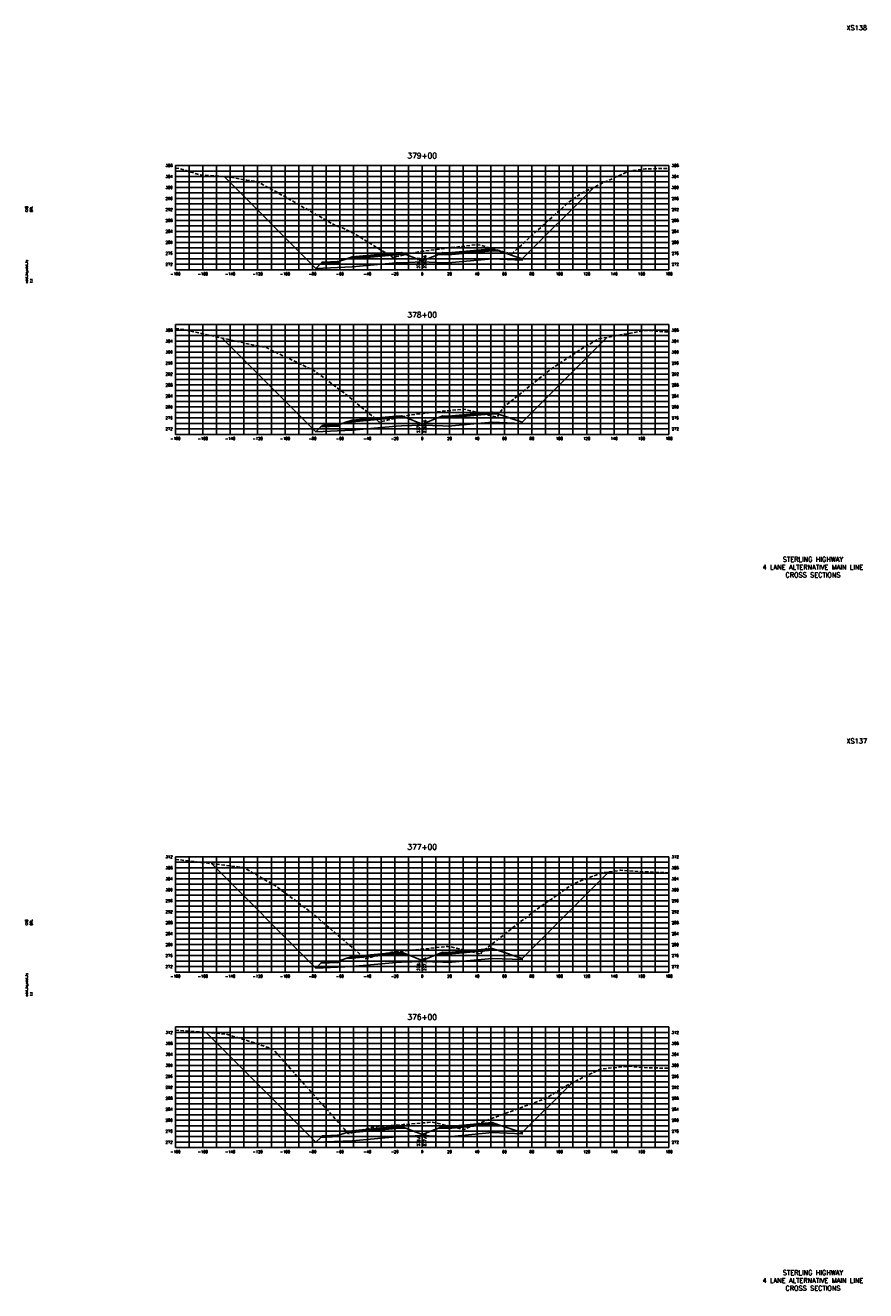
# Model space of a CAD drawing. Extents: x 37 to 9410, y 16 to 8218.
# Tile 86 of 110: x 5877 to 6490, y 4176 to 5098. Entities that reach past the tile are written whole.
import ezdxf
from ezdxf.enums import TextEntityAlignment as Align

# ---------------------------------------------------------------- set-up
doc = ezdxf.new("R2010")
doc.units = 0
doc.header["$LTSCALE"] = 20
doc.header["$MEASUREMENT"] = 0
doc.linetypes.add('HIDDEN_050%', pattern=[0.1875, 0.125, -0.0625])
for name, color, linetype in [('S-AT-TXT175', 6, 'Continuous'), ('S-AT-TXT80', 1, 'Continuous'), ('XDATUM', 3, 'Continuous'), ('XEG', 1, 'HIDDEN_050%'), ('XFG', 2, 'Continuous'), ('XGRID', 251, 'Continuous'), ('XGRIDT', 2, 'Continuous'), ('XREF-BORDER', 7, 'Continuous')]:
    doc.layers.add(name, color=color, linetype=linetype)
doc.styles.add('L100', font='simplex.shx', dxfattribs={"height": 2})
doc.styles.add('L175', font='ROMANSM.shx', dxfattribs={"height": 3.5})
doc.styles.add('L80', font='ROMANSM.shx', dxfattribs={"height": 1.6})

# ---------------------------------------------------------------- blocks, each defined once
blk = doc.blocks.new('03025_00_att1')
at = {"layer": 'S-AT-TXT175', "style": 'L175'}
for tag, p in [('NUM', (32.402, 20.822)), ('LINE1', (30.64, 1.444)), ('LINE2', (30.64, 1.161)), ('LINE3', (30.64, 0.877))]:
    blk.add_attdef(tag, text='', height=0.175, dxfattribs=at).set_placement(p, align=Align.CENTER)
at = {"layer": 'S-AT-TXT80', "style": 'L80'}
for tag, p in [('DESIGNED', (2.094, 14.201)), ('CHECKED', (2.265, 14.201)), ('DRAFTED', (2.436, 14.201)), ('PCTB', (2.094, 11.605)), ('PSCALE', (2.265, 11.605)), ('PVIEW', (2.436, 11.605))]:
    blk.add_attdef(tag, p, '', height=0.08, rotation=90, dxfattribs=at)

msp = doc.modelspace()

# ---------------------------------------------------------------- linework, layer by layer
at = {"layer": 'XDATUM', "flags": 128}
for points in [[(6021.53, 4987.9), (6088.46, 4920.97), (6115.05, 4922.03), (6147.05, 4924.97), (6151.05, 4925.13), (6166.05, 4925.73), (6181.05, 4925.13), (6185.05, 4924.97), (6217.05, 4927.92), (6239.05, 4927.04), (6239.05, 4927.92), (6291.17, 4980.05)], [(6020.26, 4870.16), (6088.46, 4801.96), (6115.05, 4803.03), (6147.05, 4805.97), (6151.05, 4806.13), (6166.05, 4806.73), (6181.05, 4806.13), (6185.05, 4805.97), (6217.05, 4808.92), (6239.05, 4808.04), (6239.05, 4808.92), (6300.82, 4870.69)], [(6012.38, 4487.04), (6088.46, 4410.96), (6115.05, 4412.03), (6147.05, 4414.97), (6151.05, 4415.13), (6166.05, 4415.73), (6181.05, 4415.13), (6185.05, 4414.97), (6217.05, 4417.92), (6239.05, 4417.04), (6239.05, 4417.92), (6302.18, 4481.05)], [(6008.38, 4364.05), (6088.46, 4283.96), (6115.05, 4285.03), (6147.05, 4287.97), (6151.05, 4288.13), (6166.05, 4288.73), (6181.05, 4288.13), (6185.05, 4287.97), (6217.05, 4290.92), (6239.05, 4290.04), (6239.05, 4290.92), (6275.34, 4327.21)]]:
    msp.add_lwpolyline(points, dxfattribs=at)
at = {"layer": 'XEG', "flags": 128}
for points in [[(5986.05, 4994.15), (5989.41, 4993.8), (6003.29, 4989.28), (6025.56, 4987.59), (6038.13, 4985.24), (6045.97, 4984.18), (6072.98, 4969.3), (6102.52, 4952.31), (6107.83, 4950.48), (6115.96, 4946.62), (6116.35, 4946.38), (6123.25, 4942.23), (6144.8, 4928.92), (6147.37, 4929.64), (6162.35, 4932.85), (6166.05, 4933.5), (6166.4, 4933.56), (6166.83, 4933.64), (6168.78, 4933.87), (6186.3, 4936.04), (6205.93, 4938.24), (6206.2, 4938.27), (6208.6, 4937.87), (6208.61, 4937.87), (6209.46, 4937.64), (6231.34, 4931.52), (6233.91, 4933.88), (6272.19, 4968.73), (6282.07, 4975.65), (6297.92, 4983.3), (6316.91, 4991.93), (6328.75, 4993.57), (6346.05, 4993.93)], [(5986.05, 4877.3), (5992.88, 4876.26), (6042.11, 4865.3), (6050.81, 4863.67), (6052.5, 4863.29), (6054.99, 4861.85), (6087.07, 4846.63), (6108.74, 4830.47), (6131.93, 4811.56), (6134.64, 4808.95), (6151.85, 4812.88), (6152.12, 4812.95), (6152.18, 4812.96), (6156.35, 4814.05), (6156.63, 4814.08), (6166.05, 4815.17), (6166.98, 4815.27), (6175.93, 4816.31), (6176.17, 4816.34), (6195.03, 4818.32), (6195.8, 4818.4), (6195.9, 4818.39), (6198.34, 4817.96), (6218.67, 4812.99), (6220.65, 4812.56), (6224.59, 4818.62), (6225.23, 4819.59), (6226.52, 4820.72), (6259.95, 4847.61), (6282.52, 4862.41), (6294.52, 4869.54), (6312.29, 4872.8), (6329.09, 4875.81), (6340.45, 4874.92), (6346.05, 4874.67)], [(5986.05, 4490.16), (6000.08, 4488.56), (6001.46, 4488.35), (6003.35, 4488.12), (6035.81, 4484.25), (6059.53, 4470.53), (6084.73, 4451.8), (6115.43, 4425.54), (6123.57, 4418.47), (6124.48, 4417.58), (6125.33, 4417.8), (6141.93, 4422.3), (6141.98, 4422.3), (6145.83, 4422.77), (6146.01, 4422.79), (6163.88, 4424.46), (6164.62, 4424.54), (6165.45, 4424.64), (6166.05, 4424.7), (6184.57, 4426.73), (6184.78, 4426.68), (6188, 4426.2), (6189.93, 4425.69), (6190.42, 4425.57), (6190.49, 4425.55), (6208.96, 4421.14), (6209.07, 4422.21), (6237.88, 4444.81), (6241.93, 4447.64), (6247.48, 4452.19), (6276.28, 4472.43), (6297.32, 4480.41), (6310.64, 4482.17), (6328.86, 4481.06), (6344.99, 4480.37), (6346.05, 4480.26)], [(5986.05, 4365.54), (5988.64, 4365.38), (6011.24, 4363.85), (6022.82, 4362.8), (6037.5, 4358.36), (6057, 4351.98), (6072.37, 4334.78), (6109.12, 4293.72), (6112.24, 4290.11), (6128.98, 4294.59), (6129.37, 4294.72), (6133.04, 4295.28), (6133.06, 4295.28), (6133.19, 4295.29), (6135.33, 4295.45), (6151.58, 4296.69), (6152.49, 4296.77), (6166.05, 4297.99), (6170.48, 4298.39), (6172.42, 4298.6), (6172.77, 4298.56), (6175.41, 4298.13), (6177.86, 4297.6), (6188.48, 4295.06), (6196.44, 4293.16), (6203.15, 4296.13), (6255.79, 4315.75), (6262.07, 4319.43), (6270.04, 4324.63), (6296.25, 4337.41), (6316.93, 4339.3), (6330.43, 4338.23), (6346.05, 4337.91)]]:
    msp.add_lwpolyline(points, dxfattribs=at)
at = {"layer": 'XFG', "flags": 128}
for points in [[(6088.46, 4920.97), (6088.46, 4920.97), (6021.53, 4987.9)], [(6239.05, 4927.92), (6239.05, 4927.92), (6291.17, 4980.05)], [(6166.05, 4926.47), (6154.1, 4931.25), (6151.05, 4931.13), (6147.05, 4930.97), (6115.05, 4928.03), (6110.48, 4927.85), (6105.05, 4926.04), (6105.05, 4925.04), (6092.01, 4924.51), (6088.46, 4920.97), (6115.05, 4922.03), (6147.05, 4924.97), (6151.05, 4925.13), (6166.05, 4925.73), (6166.05, 4926.47)], [(6151.05, 4931.47), (6147.05, 4931.31), (6115.05, 4928.37), (6115.05, 4929.37), (6110.48, 4927.85), (6115.05, 4928.03), (6147.05, 4930.97), (6151.05, 4931.13), (6154.1, 4931.25), (6151.05, 4932.47), (6151.05, 4931.47)], [(6151.05, 4932.47), (6147.05, 4932.31), (6115.05, 4929.37), (6115.05, 4929.03), (6147.05, 4931.97), (6151.05, 4932.13), (6151.05, 4932.47)], [(6151.05, 4932.13), (6147.05, 4931.97), (6115.05, 4929.03), (6115.05, 4928.37), (6147.05, 4931.31), (6151.05, 4931.47), (6151.05, 4932.13)], [(6166.05, 4926.47), (6178, 4931.25), (6181.05, 4931.13), (6185.05, 4930.97), (6217.05, 4933.92), (6221.62, 4933.73), (6239.05, 4927.92), (6239.05, 4927.04), (6217.05, 4927.92), (6185.05, 4924.97), (6181.05, 4925.13), (6166.05, 4925.73)], [(6181.05, 4932.47), (6178, 4931.25), (6181.05, 4931.13), (6185.05, 4930.97), (6217.05, 4933.92), (6221.62, 4933.73), (6217.05, 4935.26), (6217.05, 4934.26), (6185.05, 4931.31), (6181.05, 4931.47), (6181.05, 4932.47)], [(6181.05, 4932.47), (6181.05, 4932.13), (6185.05, 4931.97), (6217.05, 4934.92), (6217.05, 4935.26), (6185.05, 4932.31), (6181.05, 4932.47)], [(6181.05, 4932.13), (6181.05, 4931.47), (6185.05, 4931.31), (6217.05, 4934.26), (6217.05, 4934.92), (6185.05, 4931.97), (6181.05, 4932.13)], [(6105.05, 4926.04), (6104.05, 4926), (6104.05, 4925.66), (6094.05, 4925.26), (6094.05, 4925.6), (6093.05, 4925.56), (6092.01, 4924.51), (6105.05, 4925.04), (6105.05, 4926.04)], [(6104.05, 4926), (6094.05, 4925.6), (6094.05, 4925.26), (6104.05, 4925.66), (6104.05, 4926)], [(6088.46, 4801.96), (6088.46, 4801.96), (6020.26, 4870.16)], [(6239.05, 4808.92), (6239.05, 4808.92), (6300.82, 4870.69)], [(6181.05, 4813.47), (6178, 4812.25), (6181.05, 4812.13), (6185.05, 4811.97), (6217.05, 4814.92), (6221.62, 4814.73), (6217.05, 4816.26), (6217.05, 4815.26), (6185.05, 4812.31), (6181.05, 4812.47), (6181.05, 4813.47)], [(6181.05, 4813.47), (6181.05, 4813.13), (6185.05, 4812.97), (6217.05, 4815.92), (6217.05, 4816.26), (6185.05, 4813.31), (6181.05, 4813.47)], [(6181.05, 4813.13), (6181.05, 4812.47), (6185.05, 4812.31), (6217.05, 4815.26), (6217.05, 4815.92), (6185.05, 4812.97), (6181.05, 4813.13)], [(6166.05, 4807.47), (6154.1, 4812.25), (6151.05, 4812.13), (6147.05, 4811.97), (6115.05, 4809.03), (6110.48, 4808.85), (6105.05, 4807.04), (6105.05, 4806.04), (6092.01, 4805.51), (6088.46, 4801.96), (6115.05, 4803.03), (6147.05, 4805.97), (6151.05, 4806.13), (6166.05, 4806.73), (6166.05, 4807.47)], [(6105.05, 4807.04), (6104.05, 4807), (6104.05, 4806.66), (6094.05, 4806.26), (6094.05, 4806.6), (6093.05, 4806.56), (6092.01, 4805.51), (6105.05, 4806.04), (6105.05, 4807.04)], [(6104.05, 4807), (6094.05, 4806.6), (6094.05, 4806.26), (6104.05, 4806.66), (6104.05, 4807)], [(6151.05, 4812.47), (6147.05, 4812.31), (6115.05, 4809.37), (6115.05, 4810.37), (6110.48, 4808.85), (6115.05, 4809.03), (6147.05, 4811.97), (6151.05, 4812.13), (6154.1, 4812.25), (6151.05, 4813.47), (6151.05, 4812.47)], [(6151.05, 4813.47), (6147.05, 4813.31), (6115.05, 4810.37), (6115.05, 4810.03), (6147.05, 4812.97), (6151.05, 4813.13), (6151.05, 4813.47)], [(6151.05, 4813.13), (6147.05, 4812.97), (6115.05, 4810.03), (6115.05, 4809.37), (6147.05, 4812.31), (6151.05, 4812.47), (6151.05, 4813.13)], [(6166.05, 4807.47), (6178, 4812.25), (6181.05, 4812.13), (6185.05, 4811.97), (6217.05, 4814.92), (6221.62, 4814.73), (6239.05, 4808.92), (6239.05, 4808.04), (6217.05, 4808.92), (6185.05, 4805.97), (6181.05, 4806.13), (6166.05, 4806.73)], [(6088.46, 4410.96), (6088.46, 4410.96), (6012.38, 4487.04)], [(6239.05, 4417.92), (6239.05, 4417.92), (6302.18, 4481.05)], [(6166.05, 4416.47), (6154.1, 4421.25), (6151.05, 4421.13), (6147.05, 4420.97), (6115.05, 4418.03), (6110.48, 4417.85), (6105.05, 4416.04), (6105.05, 4415.04), (6092.01, 4414.51), (6088.46, 4410.96), (6115.05, 4412.03), (6147.05, 4414.97), (6151.05, 4415.13), (6166.05, 4415.73), (6166.05, 4416.47)], [(6151.05, 4421.47), (6147.05, 4421.31), (6115.05, 4418.37), (6115.05, 4419.37), (6110.48, 4417.85), (6115.05, 4418.03), (6147.05, 4420.97), (6151.05, 4421.13), (6154.1, 4421.25), (6151.05, 4422.47), (6151.05, 4421.47)], [(6151.05, 4422.47), (6147.05, 4422.31), (6115.05, 4419.37), (6115.05, 4419.03), (6147.05, 4421.97), (6151.05, 4422.13), (6151.05, 4422.47)], [(6151.05, 4422.13), (6147.05, 4421.97), (6115.05, 4419.03), (6115.05, 4418.37), (6147.05, 4421.31), (6151.05, 4421.47), (6151.05, 4422.13)], [(6166.05, 4416.47), (6178, 4421.25), (6181.05, 4421.13), (6185.05, 4420.97), (6217.05, 4423.92), (6221.62, 4423.73), (6239.05, 4417.92), (6239.05, 4417.04), (6217.05, 4417.92), (6185.05, 4414.97), (6181.05, 4415.13), (6166.05, 4415.73)], [(6181.05, 4422.47), (6178, 4421.25), (6181.05, 4421.13), (6185.05, 4420.97), (6217.05, 4423.92), (6221.62, 4423.73), (6217.05, 4425.26), (6217.05, 4424.26), (6185.05, 4421.31), (6181.05, 4421.47), (6181.05, 4422.47)], [(6181.05, 4422.47), (6181.05, 4422.13), (6185.05, 4421.97), (6217.05, 4424.92), (6217.05, 4425.26), (6185.05, 4422.31), (6181.05, 4422.47)], [(6181.05, 4422.13), (6181.05, 4421.47), (6185.05, 4421.31), (6217.05, 4424.26), (6217.05, 4424.92), (6185.05, 4421.97), (6181.05, 4422.13)], [(6105.05, 4416.04), (6104.05, 4416), (6104.05, 4415.66), (6094.05, 4415.26), (6094.05, 4415.6), (6093.05, 4415.56), (6092.01, 4414.51), (6105.05, 4415.04), (6105.05, 4416.04)], [(6104.05, 4416), (6094.05, 4415.6), (6094.05, 4415.26), (6104.05, 4415.66), (6104.05, 4416)], [(6088.46, 4283.96), (6088.46, 4283.96), (6008.38, 4364.05)], [(6239.05, 4290.92), (6239.05, 4290.92), (6275.34, 4327.21)], [(6166.05, 4289.47), (6154.1, 4294.25), (6151.05, 4294.13), (6147.05, 4293.97), (6115.05, 4291.03), (6110.48, 4290.85), (6105.05, 4289.04), (6105.05, 4288.04), (6092.01, 4287.51), (6088.46, 4283.96), (6115.05, 4285.03), (6147.05, 4287.97), (6151.05, 4288.13), (6166.05, 4288.73), (6166.05, 4289.47)], [(6151.05, 4294.47), (6147.05, 4294.31), (6115.05, 4291.37), (6115.05, 4292.37), (6110.48, 4290.85), (6115.05, 4291.03), (6147.05, 4293.97), (6151.05, 4294.13), (6154.1, 4294.25), (6151.05, 4295.47), (6151.05, 4294.47)], [(6151.05, 4295.47), (6147.05, 4295.31), (6115.05, 4292.37), (6115.05, 4292.03), (6147.05, 4294.97), (6151.05, 4295.13), (6151.05, 4295.47)], [(6151.05, 4295.13), (6147.05, 4294.97), (6115.05, 4292.03), (6115.05, 4291.37), (6147.05, 4294.31), (6151.05, 4294.47), (6151.05, 4295.13)], [(6166.05, 4289.47), (6178, 4294.25), (6181.05, 4294.13), (6185.05, 4293.97), (6217.05, 4296.92), (6221.62, 4296.73), (6239.05, 4290.92), (6239.05, 4290.04), (6217.05, 4290.92), (6185.05, 4287.97), (6181.05, 4288.13), (6166.05, 4288.73)], [(6181.05, 4295.47), (6178, 4294.25), (6181.05, 4294.13), (6185.05, 4293.97), (6217.05, 4296.92), (6221.62, 4296.73), (6217.05, 4298.26), (6217.05, 4297.26), (6185.05, 4294.31), (6181.05, 4294.47), (6181.05, 4295.47)], [(6181.05, 4295.47), (6181.05, 4295.13), (6185.05, 4294.97), (6217.05, 4297.92), (6217.05, 4298.26), (6185.05, 4295.31), (6181.05, 4295.47)], [(6181.05, 4295.13), (6181.05, 4294.47), (6185.05, 4294.31), (6217.05, 4297.26), (6217.05, 4297.92), (6185.05, 4294.97), (6181.05, 4295.13)], [(6105.05, 4289.04), (6104.05, 4289), (6104.05, 4288.66), (6094.05, 4288.26), (6094.05, 4288.6), (6093.05, 4288.56), (6092.01, 4287.51), (6105.05, 4288.04), (6105.05, 4289.04)], [(6104.05, 4289), (6094.05, 4288.6), (6094.05, 4288.26), (6104.05, 4288.66), (6104.05, 4289)]]:
    msp.add_lwpolyline(points, dxfattribs=at)
at = {"layer": 'XGRID'}
for p, q in [((5986.05, 4920), (5986.05, 4996)), ((5986.05, 4996), (6346.05, 4996)), ((5986.05, 4992), (6346.05, 4992)), ((5996.05, 4920), (5996.05, 4996)), ((6006.05, 4920), (6006.05, 4996)), ((6016.05, 4920), (6016.05, 4996)), ((6026.05, 4920), (6026.05, 4996)), ((6036.05, 4920), (6036.05, 4996)), ((6046.05, 4920), (6046.05, 4996)), ((6056.05, 4920), (6056.05, 4996)), ((6066.05, 4920), (6066.05, 4996)), ((6076.05, 4920), (6076.05, 4996)), ((6086.05, 4920), (6086.05, 4996)), ((6096.05, 4920), (6096.05, 4996)), ((6106.05, 4920), (6106.05, 4996)), ((6116.05, 4920), (6116.05, 4996)), ((6126.05, 4920), (6126.05, 4996)), ((6136.05, 4920), (6136.05, 4996)), ((6146.05, 4920), (6146.05, 4996)), ((6156.05, 4920), (6156.05, 4996)), ((6166.05, 4920), (6166.05, 4996)), ((6176.05, 4920), (6176.05, 4996)), ((6186.05, 4920), (6186.05, 4996)), ((6196.05, 4920), (6196.05, 4996)), ((6206.05, 4920), (6206.05, 4996)), ((6216.05, 4920), (6216.05, 4996)), ((6226.05, 4920), (6226.05, 4996)), ((6236.05, 4920), (6236.05, 4996)), ((6246.05, 4920), (6246.05, 4996)), ((6256.05, 4920), (6256.05, 4996)), ((6266.05, 4920), (6266.05, 4996)), ((6276.05, 4920), (6276.05, 4996)), ((6286.05, 4920), (6286.05, 4996)), ((6296.05, 4920), (6296.05, 4996)), ((6306.05, 4920), (6306.05, 4996)), ((6316.05, 4920), (6316.05, 4996)), ((6326.05, 4920), (6326.05, 4996)), ((6336.05, 4920), (6336.05, 4996)), ((6346.05, 4920), (6346.05, 4996)), ((5986.05, 4988), (6346.05, 4988)), ((5986.05, 4984), (6346.05, 4984)), ((5986.05, 4980), (6346.05, 4980)), ((5986.05, 4976), (6346.05, 4976)), ((5986.05, 4972), (6346.05, 4972)), ((5986.05, 4968), (6346.05, 4968)), ((5986.05, 4964), (6346.05, 4964)), ((5986.05, 4960), (6346.05, 4960)), ((5986.05, 4956), (6346.05, 4956)), ((5986.05, 4952), (6346.05, 4952)), ((5986.05, 4948), (6346.05, 4948)), ((5986.05, 4944), (6346.05, 4944)), ((5986.05, 4940), (6346.05, 4940)), ((5986.05, 4936), (6346.05, 4936)), ((5986.05, 4932), (6346.05, 4932)), ((5986.05, 4928), (6346.05, 4928)), ((5986.05, 4924), (6346.05, 4924)), ((5986.05, 4920), (6346.05, 4920)), ((5986.05, 4800), (5986.05, 4880)), ((5986.05, 4880), (6346.05, 4880)), ((5986.05, 4876), (6346.05, 4876)), ((5986.05, 4872), (6346.05, 4872)), ((5996.05, 4800), (5996.05, 4880)), ((6006.05, 4800), (6006.05, 4880)), ((6016.05, 4800), (6016.05, 4880)), ((6026.05, 4800), (6026.05, 4880)), ((6036.05, 4800), (6036.05, 4880)), ((6046.05, 4800), (6046.05, 4880)), ((6056.05, 4800), (6056.05, 4880)), ((6066.05, 4800), (6066.05, 4880)), ((6076.05, 4800), (6076.05, 4880)), ((6086.05, 4800), (6086.05, 4880)), ((6096.05, 4800), (6096.05, 4880)), ((6106.05, 4800), (6106.05, 4880)), ((6116.05, 4800), (6116.05, 4880)), ((6126.05, 4800), (6126.05, 4880)), ((6136.05, 4800), (6136.05, 4880)), ((6146.05, 4800), (6146.05, 4880)), ((6156.05, 4800), (6156.05, 4880)), ((6166.05, 4800), (6166.05, 4880)), ((6176.05, 4800), (6176.05, 4880)), ((6186.05, 4800), (6186.05, 4880)), ((6196.05, 4800), (6196.05, 4880)), ((6206.05, 4800), (6206.05, 4880)), ((6216.05, 4800), (6216.05, 4880)), ((6226.05, 4800), (6226.05, 4880)), ((6236.05, 4800), (6236.05, 4880)), ((6246.05, 4800), (6246.05, 4880)), ((6256.05, 4800), (6256.05, 4880)), ((6266.05, 4800), (6266.05, 4880)), ((6276.05, 4800), (6276.05, 4880)), ((6286.05, 4800), (6286.05, 4880)), ((6296.05, 4800), (6296.05, 4880)), ((6306.05, 4800), (6306.05, 4880)), ((6316.05, 4800), (6316.05, 4880)), ((6326.05, 4800), (6326.05, 4880)), ((6336.05, 4800), (6336.05, 4880)), ((6346.05, 4800), (6346.05, 4880)), ((5986.05, 4868), (6346.05, 4868)), ((5986.05, 4864), (6346.05, 4864)), ((5986.05, 4860), (6346.05, 4860)), ((5986.05, 4856), (6346.05, 4856)), ((5986.05, 4852), (6346.05, 4852)), ((5986.05, 4848), (6346.05, 4848)), ((5986.05, 4844), (6346.05, 4844)), ((5986.05, 4840), (6346.05, 4840)), ((5986.05, 4836), (6346.05, 4836)), ((5986.05, 4832), (6346.05, 4832)), ((5986.05, 4828), (6346.05, 4828)), ((5986.05, 4824), (6346.05, 4824)), ((5986.05, 4820), (6346.05, 4820)), ((5986.05, 4816), (6346.05, 4816)), ((5986.05, 4812), (6346.05, 4812)), ((5986.05, 4808), (6346.05, 4808)), ((5986.05, 4804), (6346.05, 4804)), ((5986.05, 4800), (6346.05, 4800)), ((5986.05, 4408), (5986.05, 4492)), ((5986.05, 4492), (6346.05, 4492)), ((5986.05, 4488), (6346.05, 4488)), ((5986.05, 4484), (6346.05, 4484)), ((5996.05, 4408), (5996.05, 4492)), ((6006.05, 4408), (6006.05, 4492)), ((6016.05, 4408), (6016.05, 4492)), ((6026.05, 4408), (6026.05, 4492)), ((6036.05, 4408), (6036.05, 4492)), ((6046.05, 4408), (6046.05, 4492)), ((6056.05, 4408), (6056.05, 4492)), ((6066.05, 4408), (6066.05, 4492)), ((6076.05, 4408), (6076.05, 4492)), ((6086.05, 4408), (6086.05, 4492)), ((6096.05, 4408), (6096.05, 4492)), ((6106.05, 4408), (6106.05, 4492)), ((6116.05, 4408), (6116.05, 4492)), ((6126.05, 4408), (6126.05, 4492)), ((6136.05, 4408), (6136.05, 4492)), ((6146.05, 4408), (6146.05, 4492)), ((6156.05, 4408), (6156.05, 4492)), ((6166.05, 4408), (6166.05, 4492)), ((6176.05, 4408), (6176.05, 4492)), ((6186.05, 4408), (6186.05, 4492)), ((6196.05, 4408), (6196.05, 4492)), ((6206.05, 4408), (6206.05, 4492)), ((6216.05, 4408), (6216.05, 4492)), ((6226.05, 4408), (6226.05, 4492)), ((6236.05, 4408), (6236.05, 4492)), ((6246.05, 4408), (6246.05, 4492)), ((6256.05, 4408), (6256.05, 4492)), ((6266.05, 4408), (6266.05, 4492)), ((6276.05, 4408), (6276.05, 4492)), ((6286.05, 4408), (6286.05, 4492)), ((6296.05, 4408), (6296.05, 4492)), ((6306.05, 4408), (6306.05, 4492)), ((6316.05, 4408), (6316.05, 4492)), ((6326.05, 4408), (6326.05, 4492)), ((6336.05, 4408), (6336.05, 4492)), ((6346.05, 4408), (6346.05, 4492)), ((5986.05, 4480), (6346.05, 4480)), ((5986.05, 4476), (6346.05, 4476)), ((5986.05, 4472), (6346.05, 4472)), ((5986.05, 4468), (6346.05, 4468)), ((5986.05, 4464), (6346.05, 4464)), ((5986.05, 4460), (6346.05, 4460)), ((5986.05, 4456), (6346.05, 4456)), ((5986.05, 4452), (6346.05, 4452)), ((5986.05, 4448), (6346.05, 4448)), ((5986.05, 4444), (6346.05, 4444)), ((5986.05, 4440), (6346.05, 4440)), ((5986.05, 4436), (6346.05, 4436)), ((5986.05, 4432), (6346.05, 4432)), ((5986.05, 4428), (6346.05, 4428)), ((5986.05, 4424), (6346.05, 4424)), ((5986.05, 4420), (6346.05, 4420)), ((5986.05, 4416), (6346.05, 4416)), ((5986.05, 4412), (6346.05, 4412)), ((5986.05, 4408), (6346.05, 4408)), ((5986.05, 4280), (5986.05, 4368)), ((5986.05, 4368), (6346.05, 4368)), ((5986.05, 4364), (6346.05, 4364)), ((5996.05, 4280), (5996.05, 4368)), ((6006.05, 4280), (6006.05, 4368)), ((6016.05, 4280), (6016.05, 4368)), ((6026.05, 4280), (6026.05, 4368)), ((6036.05, 4280), (6036.05, 4368)), ((6046.05, 4280), (6046.05, 4368)), ((6056.05, 4280), (6056.05, 4368)), ((6066.05, 4280), (6066.05, 4368)), ((6076.05, 4280), (6076.05, 4368)), ((6086.05, 4280), (6086.05, 4368)), ((6096.05, 4280), (6096.05, 4368)), ((6106.05, 4280), (6106.05, 4368)), ((6116.05, 4280), (6116.05, 4368)), ((6126.05, 4280), (6126.05, 4368)), ((6136.05, 4280), (6136.05, 4368)), ((6146.05, 4280), (6146.05, 4368)), ((6156.05, 4280), (6156.05, 4368)), ((6166.05, 4280), (6166.05, 4368)), ((6176.05, 4280), (6176.05, 4368)), ((6186.05, 4280), (6186.05, 4368)), ((6196.05, 4280), (6196.05, 4368)), ((6206.05, 4280), (6206.05, 4368)), ((6216.05, 4280), (6216.05, 4368)), ((6226.05, 4280), (6226.05, 4368)), ((6236.05, 4280), (6236.05, 4368)), ((6246.05, 4280), (6246.05, 4368)), ((6256.05, 4280), (6256.05, 4368)), ((6266.05, 4280), (6266.05, 4368)), ((6276.05, 4280), (6276.05, 4368)), ((6286.05, 4280), (6286.05, 4368)), ((6296.05, 4280), (6296.05, 4368)), ((6306.05, 4280), (6306.05, 4368)), ((6316.05, 4280), (6316.05, 4368)), ((6326.05, 4280), (6326.05, 4368)), ((6336.05, 4280), (6336.05, 4368)), ((6346.05, 4280), (6346.05, 4368)), ((5986.05, 4360), (6346.05, 4360)), ((5986.05, 4356), (6346.05, 4356)), ((5986.05, 4352), (6346.05, 4352)), ((5986.05, 4348), (6346.05, 4348)), ((5986.05, 4344), (6346.05, 4344)), ((5986.05, 4340), (6346.05, 4340)), ((5986.05, 4336), (6346.05, 4336)), ((5986.05, 4332), (6346.05, 4332)), ((5986.05, 4328), (6346.05, 4328)), ((5986.05, 4324), (6346.05, 4324)), ((5986.05, 4320), (6346.05, 4320)), ((5986.05, 4316), (6346.05, 4316)), ((5986.05, 4312), (6346.05, 4312)), ((5986.05, 4308), (6346.05, 4308)), ((5986.05, 4304), (6346.05, 4304)), ((5986.05, 4300), (6346.05, 4300)), ((5986.05, 4296), (6346.05, 4296)), ((5986.05, 4292), (6346.05, 4292)), ((5986.05, 4288), (6346.05, 4288)), ((5986.05, 4284), (6346.05, 4284)), ((5986.05, 4280), (6346.05, 4280))]:
    msp.add_line(p, q, dxfattribs=at)

# ---------------------------------------------------------------- block references
at = {"layer": 'XREF-BORDER'}
ref = msp.add_blockref('03025_00_att1', (5836.45, 4678.23), dxfattribs=dict(at, xscale=20, yscale=20, zscale=20))
ref.add_attrib('LINE1', 'STERLING HIGHWAY', dxfattribs={"layer": 'S-AT-TXT175', "height": 3.5, "style": 'L175'}).set_placement((6451.07, 4707.1), align=Align.CENTER)
ref.add_attrib('LINE2', '4 LANE ALTERNATIVE MAIN LINE', dxfattribs={"layer": 'S-AT-TXT175', "height": 3.5, "style": 'L175'}).set_placement((6451.07, 4701.44), align=Align.CENTER)
ref.add_attrib('LINE3', 'CROSS SECTIONS', dxfattribs={"layer": 'S-AT-TXT175', "height": 3.5, "style": 'L175'}).set_placement((6451.07, 4695.77), align=Align.CENTER)
ref.add_attrib('NUM', 'XS138', dxfattribs={"layer": 'S-AT-TXT175', "height": 3.5, "style": 'L175'}).set_placement((6483, 5094.66), align=Align.CENTER)
ref.add_attrib('DESIGNED', 'CAB', (5878.34, 4962.25), dxfattribs={"layer": 'S-AT-TXT80', "height": 1.6, "rotation": 90, "style": 'L80'})
ref.add_attrib('CHECKED', 'DRL', (5881.75, 4962.25), dxfattribs={"layer": 'S-AT-TXT80', "height": 1.6, "rotation": 90, "style": 'L80'})
ref.add_attrib('PCTB', 'adot_hs,adot_fs', (5878.34, 4910.32), dxfattribs={"layer": 'S-AT-TXT80', "height": 1.6, "rotation": 90, "style": 'L80'})
ref.add_attrib('PSCALE', '1:1', (5881.75, 4910.32), dxfattribs={"layer": 'S-AT-TXT80', "height": 1.6, "rotation": 90, "style": 'L80'})
ref = msp.add_blockref('03025_00_att1', (5836.45, 4158.23), dxfattribs=dict(at, xscale=20, yscale=20, zscale=20))
ref.add_attrib('LINE1', 'STERLING HIGHWAY', dxfattribs={"layer": 'S-AT-TXT175', "height": 3.5, "style": 'L175'}).set_placement((6451.07, 4187.1), align=Align.CENTER)
ref.add_attrib('LINE2', '4 LANE ALTERNATIVE MAIN LINE', dxfattribs={"layer": 'S-AT-TXT175', "height": 3.5, "style": 'L175'}).set_placement((6451.07, 4181.44), align=Align.CENTER)
ref.add_attrib('LINE3', 'CROSS SECTIONS', dxfattribs={"layer": 'S-AT-TXT175', "height": 3.5, "style": 'L175'}).set_placement((6451.07, 4175.77), align=Align.CENTER)
ref.add_attrib('NUM', 'XS137', dxfattribs={"layer": 'S-AT-TXT175', "height": 3.5, "style": 'L175'}).set_placement((6483, 4574.66), align=Align.CENTER)
ref.add_attrib('DESIGNED', 'CAB', (5878.34, 4442.25), dxfattribs={"layer": 'S-AT-TXT80', "height": 1.6, "rotation": 90, "style": 'L80'})
ref.add_attrib('CHECKED', 'DRL', (5881.75, 4442.25), dxfattribs={"layer": 'S-AT-TXT80', "height": 1.6, "rotation": 90, "style": 'L80'})
ref.add_attrib('PCTB', 'adot_hs,adot_fs', (5878.34, 4390.32), dxfattribs={"layer": 'S-AT-TXT80', "height": 1.6, "rotation": 90, "style": 'L80'})
ref.add_attrib('PSCALE', '1:1', (5881.75, 4390.32), dxfattribs={"layer": 'S-AT-TXT80', "height": 1.6, "rotation": 90, "style": 'L80'})

# ---------------------------------------------------------------- texts
at = {"layer": 'XGRIDT', "style": 'L100'}
for s, p in [('379+00', (6166.05, 5000)), ('378+00', (6166.05, 4884)), ('377+00', (6166.05, 4496)), ('376+00', (6166.05, 4372))]:
    msp.add_text(s, height=4, dxfattribs=at).set_placement(p, align=Align.BOTTOM_CENTER)
for s, p in [('308', (5984.05, 4996)), ('304', (5984.05, 4988)), ('300', (5984.05, 4980)), ('296', (5984.05, 4972)), ('292', (5984.05, 4964)), ('288', (5984.05, 4956)), ('284', (5984.05, 4948)), ('280', (5984.05, 4940)), ('276', (5984.05, 4932)), ('272', (5984.05, 4924)), ('308', (5984.05, 4876)), ('304', (5984.05, 4868)), ('300', (5984.05, 4860)), ('296', (5984.05, 4852)), ('292', (5984.05, 4844)), ('288', (5984.05, 4836)), ('284', (5984.05, 4828)), ('280', (5984.05, 4820)), ('276', (5984.05, 4812)), ('272', (5984.05, 4804)), ('312', (5984.05, 4492)), ('308', (5984.05, 4484)), ('304', (5984.05, 4476)), ('300', (5984.05, 4468)), ('296', (5984.05, 4460)), ('292', (5984.05, 4452)), ('288', (5984.05, 4444)), ('284', (5984.05, 4436)), ('280', (5984.05, 4428)), ('276', (5984.05, 4420)), ('272', (5984.05, 4412)), ('312', (5984.05, 4364)), ('308', (5984.05, 4356)), ('304', (5984.05, 4348)), ('300', (5984.05, 4340)), ('296', (5984.05, 4332)), ('292', (5984.05, 4324)), ('288', (5984.05, 4316)), ('284', (5984.05, 4308)), ('280', (5984.05, 4300)), ('276', (5984.05, 4292)), ('272', (5984.05, 4284))]:
    msp.add_text(s, height=2, dxfattribs=at).set_placement(p, align=Align.MIDDLE_RIGHT)
for s, p in [('308', (6348.05, 4996)), ('304', (6348.05, 4988)), ('300', (6348.05, 4980)), ('296', (6348.05, 4972)), ('292', (6348.05, 4964)), ('288', (6348.05, 4956)), ('284', (6348.05, 4948)), ('280', (6348.05, 4940)), ('276', (6348.05, 4932)), ('272', (6348.05, 4924)), ('308', (6348.05, 4876)), ('304', (6348.05, 4868)), ('300', (6348.05, 4860)), ('296', (6348.05, 4852)), ('292', (6348.05, 4844)), ('288', (6348.05, 4836)), ('284', (6348.05, 4828)), ('280', (6348.05, 4820)), ('276', (6348.05, 4812)), ('272', (6348.05, 4804)), ('312', (6348.05, 4492)), ('308', (6348.05, 4484)), ('304', (6348.05, 4476)), ('300', (6348.05, 4468)), ('296', (6348.05, 4460)), ('292', (6348.05, 4452)), ('288', (6348.05, 4444)), ('284', (6348.05, 4436)), ('280', (6348.05, 4428)), ('276', (6348.05, 4420)), ('272', (6348.05, 4412)), ('312', (6348.05, 4364)), ('308', (6348.05, 4356)), ('304', (6348.05, 4348)), ('300', (6348.05, 4340)), ('296', (6348.05, 4332)), ('292', (6348.05, 4324)), ('288', (6348.05, 4316)), ('284', (6348.05, 4308)), ('280', (6348.05, 4300)), ('276', (6348.05, 4292)), ('272', (6348.05, 4284))]:
    msp.add_text(s, height=2, dxfattribs=at).set_placement(p, align=Align.MIDDLE_LEFT)
for s, p in [('276.8', (6165.05, 4921)), ('277.6', (6165.05, 4801)), ('278.4', (6165.05, 4409)), ('279.0', (6165.05, 4281))]:
    msp.add_text(s, height=2, rotation=90, dxfattribs=at).set_placement(p, align=Align.BOTTOM_LEFT)
for s, p in [('276.16', (6167.05, 4921)), ('276.66', (6167.05, 4801)), ('277.16', (6167.05, 4409)), ('277.66', (6167.05, 4281))]:
    msp.add_text(s, height=2, rotation=90, dxfattribs=at).set_placement(p, align=Align.TOP_LEFT)
for s, p in [('-180', (5986.05, 4918)), ('-160', (6006.05, 4918)), ('-140', (6026.05, 4918)), ('-120', (6046.05, 4918)), ('-100', (6066.05, 4918)), ('-80', (6086.05, 4918)), ('-60', (6106.05, 4918)), ('-40', (6126.05, 4918)), ('-20', (6146.05, 4918)), ('0', (6166.05, 4918)), ('20', (6186.05, 4918)), ('40', (6206.05, 4918)), ('60', (6226.05, 4918)), ('80', (6246.05, 4918)), ('100', (6266.05, 4918)), ('120', (6286.05, 4918)), ('140', (6306.05, 4918)), ('160', (6326.05, 4918)), ('180', (6346.05, 4918)), ('-180', (5986.05, 4798)), ('-160', (6006.05, 4798)), ('-140', (6026.05, 4798)), ('-120', (6046.05, 4798)), ('-100', (6066.05, 4798)), ('-80', (6086.05, 4798)), ('-60', (6106.05, 4798)), ('-40', (6126.05, 4798)), ('-20', (6146.05, 4798)), ('0', (6166.05, 4798)), ('20', (6186.05, 4798)), ('40', (6206.05, 4798)), ('60', (6226.05, 4798)), ('80', (6246.05, 4798)), ('100', (6266.05, 4798)), ('120', (6286.05, 4798)), ('140', (6306.05, 4798)), ('160', (6326.05, 4798)), ('180', (6346.05, 4798)), ('-180', (5986.05, 4406)), ('-160', (6006.05, 4406)), ('-140', (6026.05, 4406)), ('-120', (6046.05, 4406)), ('-100', (6066.05, 4406)), ('-80', (6086.05, 4406)), ('-60', (6106.05, 4406)), ('-40', (6126.05, 4406)), ('-20', (6146.05, 4406)), ('0', (6166.05, 4406)), ('20', (6186.05, 4406)), ('40', (6206.05, 4406)), ('60', (6226.05, 4406)), ('80', (6246.05, 4406)), ('100', (6266.05, 4406)), ('120', (6286.05, 4406)), ('140', (6306.05, 4406)), ('160', (6326.05, 4406)), ('180', (6346.05, 4406)), ('-180', (5986.05, 4278)), ('-160', (6006.05, 4278)), ('-140', (6026.05, 4278)), ('-120', (6046.05, 4278)), ('-100', (6066.05, 4278)), ('-80', (6086.05, 4278)), ('-60', (6106.05, 4278)), ('-40', (6126.05, 4278)), ('-20', (6146.05, 4278)), ('0', (6166.05, 4278)), ('20', (6186.05, 4278)), ('40', (6206.05, 4278)), ('60', (6226.05, 4278)), ('80', (6246.05, 4278)), ('100', (6266.05, 4278)), ('120', (6286.05, 4278)), ('140', (6306.05, 4278)), ('160', (6326.05, 4278)), ('180', (6346.05, 4278))]:
    msp.add_text(s, height=2, dxfattribs=at).set_placement(p, align=Align.TOP_CENTER)

doc.saveas('drawing.dxf')
